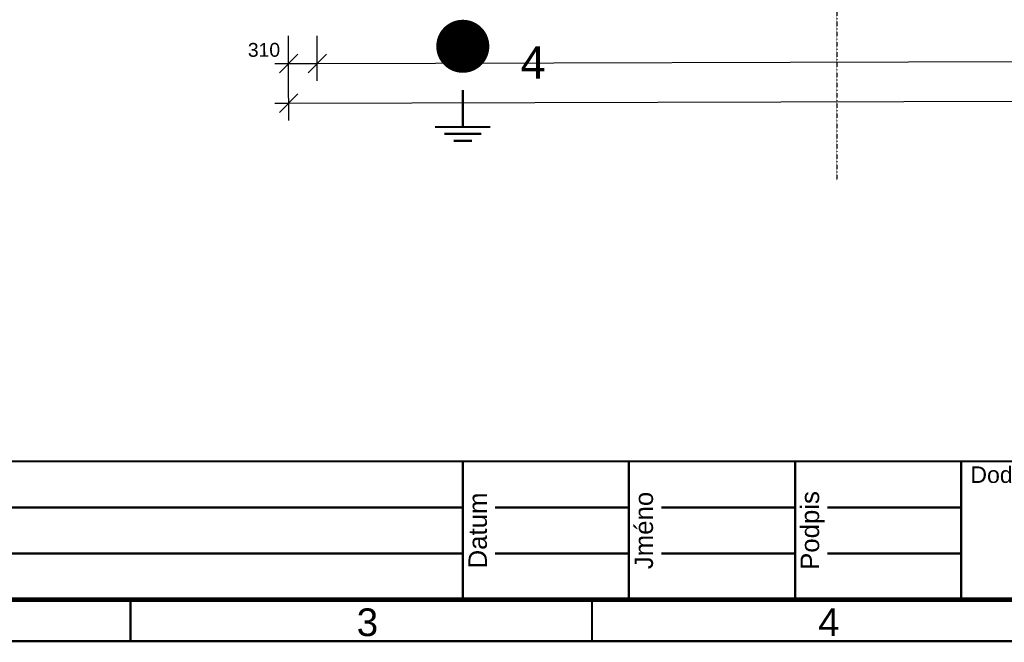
# Model space of a CAD drawing. Extents: x -12025 to 39812, y -28775 to 12.
# Tile 2 of 17: x 8199 to 18868, y -28613 to -21861. Entities that reach past the tile are written whole.
import ezdxf
from ezdxf.enums import TextEntityAlignment as Align

# ---------------------------------------------------------------- set-up
doc = ezdxf.new("R2010")
doc.units = 0
doc.header["$MEASUREMENT"] = 0
doc.linetypes.add('Čerchovaná S_1', pattern=[3.5, 1.5, -0.85, 0.3, -0.85])
for name, color, linetype in [('OÚ Dukovany střecha', 7, 'Continuous'), ('OÚ Dukovany zemnění + hromosvody', 5, 'Continuous'), ('OÚ Dukovany zemnění + hromosvody (Pozadí)', 254, 'Continuous'), ('Ramecek', 7, 'Continuous')]:
    doc.layers.add(name, color=color, linetype=linetype)
doc.styles.add('Arial', font='txt')
doc.styles.add('Arial_B', font='txt')

# ---------------------------------------------------------------- blocks, each defined once
blk = doc.blocks.new('(2)')
at = {"color": 7, "linetype": 'Continuous', "const_width": 25}
for points in [[(18000, 0), (0, 0)], [(12600, -1500), (12600, 0)], [(14400, -1500), (14400, 0)], [(16200, -1500), (16200, 0)], [(18000, 0), (18000, -1500)], [(1200, -500), (12600, -500)], [(12950, -500), (14400, -500)], [(14750, -500), (16200, -500)], [(16550, -500), (18000, -500)], [(1200, -1000), (12600, -1000)], [(12950, -1000), (14400, -1000)], [(14750, -1000), (16200, -1000)], [(16550, -1000), (18000, -1000)], [(18000, -1500), (0, -1500)]]:
    blk.add_lwpolyline(points, dxfattribs=at)
at = {"color": 7, "linetype": 'Continuous', "style": 'Arial'}
for s, p in [('Datum', (12861, -750)), ('Jméno', (14661, -750)), ('Podpis', (16461, -750))]:
    blk.add_text(s, height=200, rotation=90, dxfattribs=at).set_placement(p, align=Align.CENTER)
blk = doc.blocks.new('(4)')
at = {"color": 154, "linetype": 'Čerchovaná S_1'}
blk.add_line((8336, -4006), (8336, -23560), dxfattribs=at)
at = {"color": 1, "linetype": 'Continuous'}
for p, q in [((2396, -22483), (2395, -21995)), ((2706, -22482), (2705, -21994)), ((2246, -22296), (2396, -22295)), ((2496, -22195), (2296, -22396)), ((2396, -22295), (2706, -22294)), ((2805, -22194), (2606, -22395)), ((2706, -22294), (22867, -22240)), ((2398, -22914), (2396, -22427)), ((2497, -22626), (2297, -22827)), ((2397, -22727), (23178, -22671)), ((2247, -22727), (2397, -22727))]:
    blk.add_line(p, q, dxfattribs=at)
at = {"color": 1, "linetype": 'Continuous', "style": 'Arial'}
blk.add_text('310', height=150, rotation=0.1535, dxfattribs=at).set_placement((1954, -22223))
blk = doc.blocks.new('Uzemnění')
at = {"color": 0, "linetype": 'Continuous', "const_width": 25}
for points in [[(0, 0), (0, -400)], [(-300, -400), (300, -400)], [(-200, -475), (200, -475)], [(100, -550), (-100, -550)]]:
    blk.add_lwpolyline(points, dxfattribs=at)

msp = doc.modelspace()

# ---------------------------------------------------------------- linework, layer by layer
at = {"layer": 'OÚ Dukovany zemnění + hromosvody', "linetype": 'Continuous', "const_width": 75}
for points in [[(13000, -21900, 0.414214), (12750, -22150)], [(13250, -22150, 0.414214), (13000, -21900)], [(12750, -22150, 0.414214), (13000, -22400)], [(13000, -22400, 0.414214), (13250, -22150)]]:
    msp.add_lwpolyline(points, format="xyb", dxfattribs=at)
at = {"layer": 'OÚ Dukovany zemnění + hromosvody (Pozadí)', "linetype": 'Continuous', "const_width": 250}
for points in [[(13000, -22025, 0.414214), (12875, -22150)], [(13125, -22150, 0.414214), (13000, -22025)], [(12875, -22150, 0.414214), (13000, -22275)], [(13000, -22275, 0.414214), (13125, -22150)]]:
    msp.add_lwpolyline(points, format="xyb", dxfattribs=at)
at = {"layer": 'Ramecek', "color": 7, "linetype": 'Continuous'}
for points, const_width in [([(0, -28600), (39800, -28600), (39800, 0), (0, 0)], 25), ([(400, -28150), (39400, -28150), (39400, -450), (400, -450)], 50), ([(25900, -26650), (18400, -26650), (18400, -28150), (25900, -28150)], 25)]:
    msp.add_lwpolyline(points, close=True, dxfattribs=dict(at, const_width=const_width))
at = {"layer": 'Ramecek', "color": 7, "linetype": 'Continuous', "const_width": 25}
for points in [[(9400, -28600), (9400, -28156)], [(14400, -28156), (14400, -28600)]]:
    msp.add_lwpolyline(points, dxfattribs=at)

# ---------------------------------------------------------------- block references
at = {"layer": 'OÚ Dukovany střecha', "color": 1, "linetype": 'Continuous'}
msp.add_blockref('(4)', (8717, -41), dxfattribs=at)
at = {"layer": 'OÚ Dukovany zemnění + hromosvody', "linetype": 'Continuous'}
msp.add_blockref('Uzemnění', (13000, -22625), dxfattribs=at)
at = {"layer": 'Ramecek', "color": 7, "linetype": 'Continuous'}
msp.add_blockref('(2)', (400, -26650), dxfattribs=at)

# ---------------------------------------------------------------- texts
at = {"layer": 'OÚ Dukovany zemnění + hromosvody', "linetype": 'Continuous', "style": 'Arial_B'}
msp.add_text('4', height=350, dxfattribs=at).set_placement((13625, -22500))
at = {"layer": 'Ramecek', "color": 7, "linetype": 'Continuous', "style": 'Arial'}
for s, height, p in [('Dodavatel:', 179, (18500, -26884)), ('3', 300, (11850, -28545)), ('4', 300, (16850, -28545))]:
    msp.add_text(s, height=height, dxfattribs=at).set_placement(p)

doc.saveas('drawing.dxf')
